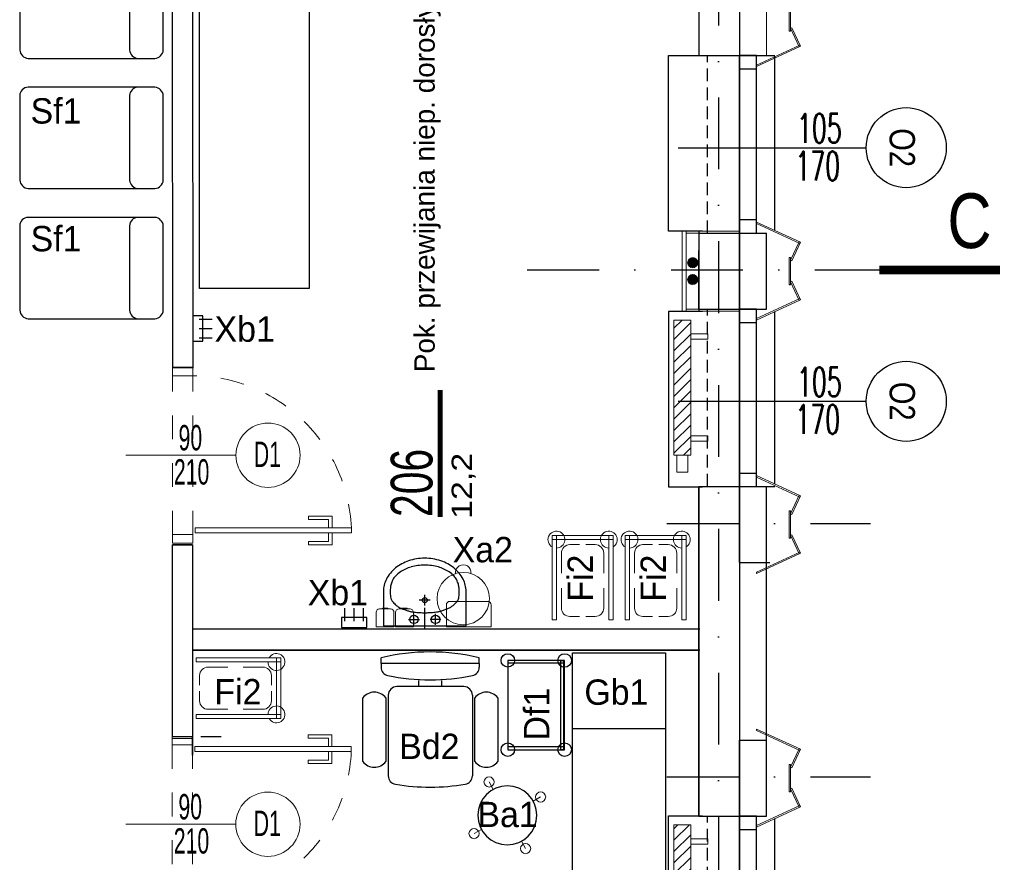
# Model space of a CAD drawing. Header units: millimetres. Extents: x 14495 to 271441, y -21035 to 2232.
# Tile 181 of 227: x 87636 to 88219, y -3085 to -2586. Entities that reach past the tile are written whole.
import ezdxf
from ezdxf.enums import TextEntityAlignment as Align

# ---------------------------------------------------------------- set-up
doc = ezdxf.new("R2010")
doc.units = ezdxf.units.MM
for name, pattern in [('DASHDOT', [1, 0.5, -0.25, 0, -0.25]), ('DASHED', [28.222222, 14.111111, -14.111111]), ('HIDDENX2', [0.75, 0.5, -0.25])]:
    doc.linetypes.add(name, pattern=pattern)
for name, color, linetype in [('-- TECH  SYMBOLE', 1, 'Continuous'), ('-- TECH SYMBOLE NOWE', 1, 'Continuous'), ('-- TECH WYPOSAŻENIE', 2, 'Continuous'), ('_1_cienkie', 251, 'Continuous'), ('_A_widok', 1, 'Continuous'), ('_urządzenia_sanit', 1, 'Continuous'), ('a-bloki-drzwi', 52, 'Continuous'), ('a-cienka', 8, 'Continuous'), ('A-POW-NR', 1, 'Continuous'), ('A_bloki-drzwi', 1, 'Continuous'), ('A_BLOKI_KÓŁKO', 1, 'Continuous'), ('A_BLOKI_OPIS', 1, 'Continuous'), ('A_grzejniki', 34, 'Continuous'), ('A_L przerywana', 251, 'HIDDENX2'), ('A_L_CIENSZA', 9, 'Continuous'), ('A_Lwidok', 1, 'Continuous'), ('A_okładzina HPL', 37, 'Continuous'), ('A_OSIE', 252, 'DASHDOT'), ('A_PROJEKTOWANE', 3, 'Continuous'), ('A_SC_DZIAlOWE', 4, 'Continuous'), ('sciany projektowane', 3, 'Continuous'), ('TECH Sprzęt', 1, 'Continuous')]:
    doc.layers.add(name, color=color, linetype=linetype)
for name, color, linetype, lineweight in [('0-c.o.-grzejniki', 34, 'Continuous', 9), ('03', 2, 'Continuous', 13), ('A_L_CIENKA', 251, 'Continuous', 5), ('A_obudowy G-K', 31, 'Continuous', 0), ('A_Stolarka_drzwi', 1, 'Continuous', 9), ('M_drzwi', 1, 'Continuous', 5), ('SAN_Przewody powrotne CO na rzucie', 180, 'Continuous', 40), ('SAN_Przewody zasilające CO na rzucie', 20, 'Continuous', 40), ('TECH Wyp-meble nowe', 1, 'Continuous', 30)]:
    doc.layers.add(name, color=color, linetype=linetype, lineweight=lineweight)
doc.layers.add('A-POW', color=2, linetype='Continuous', plot=False)
doc.styles.add('arial-tab', font='arial.ttf')
doc.styles.add('ARIAL1_2', font='arial.ttf', dxfattribs={"width": 1.2})
doc.styles.add('arialce', font='ARIALN.TTF')
doc.styles.add('cent', font='swissel.ttf')
doc.styles.add('cg', font='GOTHIC.TTF')
doc.styles.add('ROMANS', font='romans', dxfattribs={"width": 0.6})
doc.styles.add('switz721ltexbt', font='swissel.ttf')

# ---------------------------------------------------------------- blocks, each defined once
blk = doc.blocks.new('OSS2')
at = {"linetype": 'Continuous', "const_width": 5}
blk.add_lwpolyline([(-71.57, 0), (0, 0)], dxfattribs=at)
at = {"style": 'cent'}
blk.add_attdef('01', (-80.01, 12.93), '', height=32.4, dxfattribs=at)
blk = doc.blocks.new('DRZWI Z OSCIEZNICA NIEOKALAJACA 90')
at = {"linetype": 'DASHED'}
for p, q in [((-12, 5), (-12, 99)), ((0, 5), (0, 99))]:
    blk.add_line(p, q, dxfattribs=at)
at = {"ltscale": 0.05}
blk.add_line((-39.5, 52), (25.59, 52), dxfattribs=at)
for points in [[(-12, 99), (-12, 104), (0, 104), (0, 99)], [(93.91, 9.01), (1.43, 9.01), (1.43, 6.01), (93.91, 6.01)], [(-12, 0), (-12, 5), (0, 5), (0, 0)]]:
    blk.add_lwpolyline(points, close=True)
for points in [[(82.48, 9.01), (82.48, 16.01), (68.48, 16.01), (68.48, 14.01), (80.48, 14.01), (80.48, 9.01)], [(82.48, 6.01), (82.48, -0.99), (68.48, -0.99), (68.48, 1.01), (80.48, 1.01), (80.48, 6.01)]]:
    blk.add_lwpolyline(points)
at = {"linetype": 'DASHED'}
blk.add_arc((0, 5), 94, 2.44751, 90, dxfattribs=at)
blk = doc.blocks.new('fghsdx')
at = {"lineweight": 0}
for p, q in [((-37.08, -19.4), (-25.08, 6.6)), ((-36.19, -19.4), (-24.35, 6.26)), ((-14.42, 0.8), (-25.41, 5.87)), ((-14.08, 1.53), (-25.08, 6.6)), ((-2.07, 1.53), (8.92, 6.6)), ((-1.73, 0.8), (9.26, 5.87)), ((20.04, -19.4), (8.2, 6.26)), ((20.92, -19.4), (8.92, 6.6)), ((-16.15, 0.8), (0, 0.8)), ((-16.15, 0.8), (-16.15, 0)), ((-16.15, 0), (0, 0)), ((-14.42, 0.8), (-14.08, 1.53)), ((-1.73, 0.8), (-2.07, 1.53)), ((0, 0.8), (0, 0)), ((-37.08, -19.4), (-36.19, -19.4)), ((20.92, -19.4), (20.04, -19.4))]:
    blk.add_line(p, q, dxfattribs=at)
blk = doc.blocks.new('HJTS')
at = {"color": 8}
blk.add_line((0, 0), (0, 111.34), dxfattribs=at)
at = {"layer": 'A_BLOKI_KÓŁKO', "ltscale": 0.04}
blk.add_circle((0, 135.04), 23.7, dxfattribs=at)
at = {"layer": 'A_BLOKI_OPIS', "style": 'ROMANS'}
for tag, height, width, p in [('O', 20.59, 0.5, (-0.05, 135.67)), ('100', 17.16, 0.6, (-11.49, 86.54)), ('200', 17.16, 0.6, (10.76, 86.54))]:
    blk.add_attdef(tag, text='', height=height, rotation=90, dxfattribs=dict(at, width=width)).set_placement(p, align=Align.MIDDLE)
blk = doc.blocks.new('SSCVCFDSS')
blk.add_line((0, 50.02), (0, 0))
blk.add_circle((0, -19), 19)
at = {"style": 'ROMANS', "text_generation_flag": 4, "width": 0.6}
blk.add_attdef('FD1-8', text='', height=13, rotation=270, dxfattribs=at).set_placement((6.15, 55.19), align=Align.RIGHT)
for tag, p in [('90', (-8.71, 25.47)), ('200', (8.16, 25.47))]:
    blk.add_attdef(tag, text='', height=13, rotation=270, dxfattribs=at).set_placement(p, align=Align.MIDDLE)
blk.add_attdef('AL6C', text='', height=13, dxfattribs=at).set_placement((-0.56, -18.64), align=Align.MIDDLE)
blk = doc.blocks.new('umywalka')
at = {"layer": '_urządzenia_sanit', "color": 2, "linetype": 'Continuous'}
for p, q in [((331482.45, 871398.51), (331462.04, 871398.51)), ((331462.04, 871398.51), (331462.04, 871349.58)), ((331462.7, 871380.42), (331469.16, 871380.42)), ((331465.93, 871383.65), (331465.93, 871377.19)), ((331460.8, 871374.04), (331472.71, 871374.04)), ((331474.04, 871374.04), (331480.5, 871374.04)), ((331477.27, 871370.82), (331477.27, 871377.27)), ((331462.7, 871367.67), (331469.16, 871367.67)), ((331465.93, 871364.44), (331465.93, 871370.9)), ((331462.04, 871349.58), (331482.45, 871349.58))]:
    blk.add_line(p, q, dxfattribs=at)
for centre, radius in [((331465.93, 871380.42), 2.5), ((331477.27, 871374.04), 1.5), ((331465.93, 871367.67), 2.5)]:
    blk.add_circle(centre, radius, dxfattribs=at)
for centre, radius, start, end in [((331482.45, 871382.64), 15.87, 62.69109, 90), ((331480.31, 871378.49), 20.54, 38.73721, 62.69109), ((331485.96, 871381.56), 14.99, 141.62429, 148.38399), ((331483.43, 871383.56), 11.77, 135.44667, 141.62429), ((331486.24, 871380.79), 15.71, 130.0998, 135.44667), ((331483.15, 871384.46), 10.92, 123.1945, 130.0998), ((331479.37, 871390.23), 4.02, 111.79855, 123.1945), ((331479.17, 871390.73), 3.48, 101.20081, 111.79855), ((331482.2, 871375.47), 19.04, 96.67534, 101.20081), ((331481.63, 871380.31), 14.16, 90.00441, 96.67534), ((331481.63, 871356.57), 37.9, 85.92795, 90.00441), ((331483.49, 871382.66), 11.75, 74.20799, 85.92795), ((331482.48, 871379.1), 15.45, 63.9928, 74.20799), ((331485.42, 871385.12), 8.75, 46.19236, 63.9928), ((331478.68, 871378.1), 18.48, 33.96875, 46.19236), ((331476.95, 871375.8), 24.84, 18.38111, 38.73721), ((331513.86, 871371.05), 44.74, 159.75114, 162.37933), ((331501.13, 871375.75), 31.17, 156.60224, 159.75114), ((331481.83, 871384.1), 10.15, 148.38399, 156.60224), ((331476.09, 871376.35), 21.61, 24.78058, 33.96875), ((331475.72, 871376.18), 22.01, 15.67749, 24.78058), ((331844.52, 871337.47), 376.71, 173.26211, 173.7185), ((331473.33, 871381.32), 2.94, 168.09641, 173.26211), ((331480.91, 871379.72), 10.69, 163.96662, 168.09641), ((331540.18, 871362.69), 72.36, 162.37933, 163.96662), ((331468.42, 871374.13), 29.6, 7.7962, 15.67749), ((331471.67, 871374.04), 30.41, 0, 18.38111), ((331531.1, 871374.44), 61.22, 177.74026, 180.36982), ((331531.1, 871373.65), 61.22, 179.63018, 182.25974), ((331496.08, 871375.82), 26.18, 173.7185, 177.74026), ((331467.78, 871374.04), 30.24, 0, 7.7962), ((331467.78, 871374.04), 30.24, 352.2038, 0), ((331471.67, 871374.04), 30.41, 341.61889, 0), ((331496.08, 871372.27), 26.18, 182.25974, 186.2815), ((331844.52, 871410.62), 376.71, 186.2815, 186.73789), ((331468.42, 871373.96), 29.6, 344.32251, 352.2038), ((331473.33, 871366.77), 2.94, 186.73789, 191.90359), ((331480.91, 871368.37), 10.69, 191.90359, 196.03338), ((331540.18, 871385.4), 72.36, 196.03338, 197.62067), ((331513.86, 871377.04), 44.74, 197.62067, 200.24886), ((331501.13, 871372.34), 31.17, 200.24886, 203.39776), ((331476.09, 871371.74), 21.61, 326.03125, 335.21942), ((331475.72, 871371.91), 22.01, 335.21942, 344.32251), ((331476.95, 871372.29), 24.84, 321.26279, 341.61889), ((331481.83, 871363.99), 10.15, 203.39776, 211.61601), ((331485.96, 871366.53), 14.99, 211.61601, 218.37571), ((331483.43, 871364.53), 11.77, 218.37571, 224.55333), ((331486.24, 871367.3), 15.71, 224.55333, 229.9002), ((331485.42, 871362.97), 8.75, 296.0072, 313.80764), ((331480.31, 871369.6), 20.54, 297.30891, 321.26279), ((331478.68, 871369.99), 18.48, 313.80764, 326.03125), ((331483.15, 871363.63), 10.92, 229.9002, 236.8055), ((331479.37, 871357.86), 4.02, 236.8055, 248.20145), ((331479.17, 871357.36), 3.48, 248.20145, 258.79919), ((331482.2, 871372.62), 19.04, 258.79919, 263.32466), ((331481.63, 871367.78), 14.16, 263.32466, 269.99559), ((331481.63, 871391.52), 37.9, 269.99559, 274.07205), ((331482.45, 871365.45), 15.87, 270, 297.30891), ((331483.49, 871365.43), 11.75, 274.07205, 285.79201), ((331482.48, 871368.99), 15.45, 285.79201, 296.0072)]:
    blk.add_arc(centre, radius, start, end, dxfattribs=at)
blk = doc.blocks.new('mjkk')
at = {"layer": '0-c.o.-grzejniki'}
h = blk.add_hatch(dxfattribs=at)
h.set_pattern_fill('ANSI31', color=256, scale=1.5, angle=-90.01613, style=0)
h.set_pattern_definition([(-135.016127, (-172292.014, 132455.0023), (-3.36664804, 3.36854379), [])])
h.paths.add_polyline_path([(-9.98, -80), (-0.01, -80), (0, 0), (-9.98, 0)])
blk.add_lwpolyline([(-9.98, -80), (-9.98, 0), (0, 0), (-0.01, -80)], close=True, dxfattribs=at)
at = {"layer": '0-c.o.-grzejniki', "ltscale": 2}
for points in [[(10.03, -11.37), (10.03, -8.26), (0.02, -8.26), (0.02, -11.37)], [(10.03, -68.63), (10.03, -71.74), (0.02, -71.74), (0.02, -68.63)], [(-1.75, -80), (-1.75, -90), (-8.23, -90), (-8.23, -80)]]:
    blk.add_lwpolyline(points, close=True, dxfattribs=at)
blk = doc.blocks.new('Sf1')
at = {"layer": 'TECH Wyp-meble nowe', "color": 2, "linetype": 'Continuous', "lineweight": -3}
for points in [[(4311.7, 1799.14), (4311.7, 1799.14), (4311.7, 1724.14), (4311.7, 1724.14, 0.385282), (4316.7, 1719.14), (4366.7, 1719.14, 0.351433), (4371.7, 1724.14), (4371.7, 1724.14), (4371.7, 1799.14), (4371.7, 1799.14, 0.366784), (4366.7, 1804.14), (4316.7, 1804.14, 0.370147), (4311.7, 1799.14)], [(4311.7, 1799.14), (4311.7, 1789.14), (4311.7, 1789.14, 0.385282), (4316.7, 1784.14), (4366.7, 1784.14, 0.351433), (4371.7, 1789.14), (4371.7, 1789.14), (4371.7, 1799.14)]]:
    blk.add_lwpolyline(points, format="xyb", dxfattribs=at)
blk = doc.blocks.new('KOZETKA')
at = {"color": 1}
blk.add_line((26.88, 46.42), (26.88, -8.58), dxfattribs=at)
at = {"color": 2}
blk.add_lwpolyline([(-17.89, -8.58), (170.11, -8.58), (170.11, 46.42), (-17.89, 46.42)], close=True, dxfattribs=at)
blk = doc.blocks.new('fotel do pobrań')
at = {"layer": 'TECH Sprzęt', "color": 2, "lineweight": -3}
for p, q in [((27.22, 40.1), (64.84, 40.1)), ((6.84, 29.07), (3.42, 29.07)), ((6.84, 29.07), (9.08, 29.07)), ((25.54, 24.98), (73.33, 24.98)), ((64.84, 26.42), (27.22, 26.42)), ((20.54, 19.98), (20.54, -19.77)), ((6.84, -29.07), (3.42, -29.07)), ((6.84, -29.07), (9.08, -29.07)), ((25.54, -24.77), (73.36, -24.77)), ((27.22, -26.22), (64.84, -26.22)), ((64.84, -39.9), (27.22, -39.9))]:
    blk.add_line(p, q, dxfattribs=at)
at = {"layer": 'TECH Sprzęt', "color": 1, "lineweight": -3}
for p, q in [((6.84, 29.07), (6.84, -29.07)), ((20.54, 6.84), (16.9, 6.84)), ((16.98, -6.84), (20.54, -6.84))]:
    blk.add_line(p, q, dxfattribs=at)
at = {"layer": 'TECH Sprzęt', "color": 2, "lineweight": -3}
for centre, radius, start, end in [((32.35, 33.26), 8.55, 126.8699, 233.1301), ((59.71, 33.26), 8.55, 306.8699, 53.1301), ((125.26, 0), 125.26, 166.5803, 193.4197), ((9.08, 24.07), 5, 11.54596, 90), ((-108.74, 0), 125.26, 348.45404, 11.54596), ((25.54, 19.98), 5, 90, 180), ((73.33, 19.98), 5, 9.56355, 90), ((-45.26, 0), 125.26, 350.53633, 9.56355), ((25.54, -19.77), 5, 180, 270), ((73.36, -19.77), 5, 270, 350.53633), ((9.08, -24.07), 5, 270, 348.45404), ((32.35, -33.06), 8.55, 126.8699, 233.1301), ((59.71, -33.06), 8.55, 306.8699, 53.1301)]:
    blk.add_arc(centre, radius, start, end, dxfattribs=at)
blk = doc.blocks.new('TABORET_obrotowy')
at = {"color": 1, "lineweight": 13}
for p, q in [((-15.91, 15.91), (-12.37, 12.37)), ((12.37, 12.37), (15.91, 15.91)), ((-15.91, -15.91), (-12.37, -12.37)), ((12.37, -12.37), (15.91, -15.91))]:
    blk.add_line(p, q, dxfattribs=at)
for centre in [(-15.91, 15.91), (15.91, 15.91), (-15.91, -15.91), (15.91, -15.91)]:
    blk.add_circle(centre, 3, dxfattribs=at)
at = {"color": 1}
blk.add_circle((0, 0), 17.5, dxfattribs=at)
blk = doc.blocks.new('wózek pod aparat.')
at = {"layer": '-- TECH WYPOSAŻENIE', "color": 1}
for p, q in [((-24.8, 0), (-24.8, 33.6)), ((24.8, 0), (24.8, 33.6))]:
    blk.add_line(p, q, dxfattribs=at)
for points in [[(-26.4, 33.6), (-26.4, 0), (26.4, 0), (26.4, 33.6)], [(-26.4, 0.62), (-26.4, 2.22), (26.4, 2.22), (26.4, 0.62)]]:
    blk.add_lwpolyline(points, close=True, dxfattribs=at)
for centre in [(-26.4, 33.6), (26.4, 33.6), (-26.4, 0), (26.4, 0)]:
    blk.add_circle(centre, 4, dxfattribs=at)
blk = doc.blocks.new('stelaż_do_worków-1')
at = {"color": 1, "lineweight": 0}
for points in [[(0, 15.5), (0, 18), (-50, 18), (-50, 15.5)], [(0, 18), (-2.5, 18), (-2.5, -18), (0, -18)], [(0, -18), (0, -15.5), (-50, -15.5), (-50, -18)]]:
    blk.add_lwpolyline(points, close=True, dxfattribs=at)
at = {"color": 251, "linetype": 'Continuous', "lineweight": 13, "ltscale": 0.5}
for points in [[(-31.2, 12.5), (-43, 12.5, 0.414214), (-48, 7.5), (-48, 1.85)], [(-22.3, 12.5), (-10.5, 12.5, -0.414214), (-5.5, 7.5), (-5.5, 1.85)], [(-48, -1.85), (-48, -7.5, 0.414214), (-43, -12.5), (-31.2, -12.5)], [(-5.5, -1.85), (-5.5, -7.5, -0.414214), (-10.5, -12.5), (-22.3, -12.5)]]:
    blk.add_lwpolyline(points, format="xyb", dxfattribs=at)
at = {"color": 1, "lineweight": 15}
for centre, start, end in [((-2.5, 15.5), 180, 150), ((-2.5, -15.5), 210, 180)]:
    blk.add_arc(centre, 5, start, end, dxfattribs=at)
blk = doc.blocks.new('wieszak krótki')
at = {"color": 2, "linetype": 'Continuous'}
for p, q in [((-1.58, 19.5), (-9.16, 19.5)), ((-1.58, 14), (-9.16, 14)), ((-1.58, 8.5), (-9.16, 8.5))]:
    blk.add_line(p, q, dxfattribs=at)
blk.add_lwpolyline([(-3.68, 6.5), (-3.68, 21.5), (2.21, 21.5), (2.21, 6.5)], close=True, dxfattribs=at)
blk = doc.blocks.new('POW')
at = {"const_width": 5}
blk.add_lwpolyline([(125.32, 0), (0, 0)], dxfattribs=at)
at = {"style": 'switz721ltexbt'}
blk.add_attdef('001', (-1.78, 12.35), '', height=41.18, dxfattribs=at)

msp = doc.modelspace()

# ---------------------------------------------------------------- hatches: boundary and pattern name
at = {"layer": 'SAN_Przewody powrotne CO na rzucie', "lineweight": 13}
msp.add_hatch(color=256, dxfattribs=at).paths.add_polyline_path([(88034.67, -2726.69, 1), (88034.67, -2732.69, 1)])
at = {"layer": 'SAN_Przewody zasilające CO na rzucie', "lineweight": 13}
msp.add_hatch(color=256, dxfattribs=at).paths.add_polyline_path([(88034.67, -2736.69, 1), (88034.67, -2742.69, 1)])

# ---------------------------------------------------------------- linework, layer by layer
at = {"layer": '-- TECH WYPOSAŻENIE', "color": 2}
msp.add_lwpolyline([(87742.6, -2545.25), (87807.6, -2545.25), (87807.6, -2745.25), (87742.6, -2745.25)], close=True, dxfattribs=at)
at = {"layer": '03', "color": 1}
for points in [[(87890.78, -2930.37), (87913.28, -2930.38, -0.414214), (87915.28, -2932.38), (87915.27, -2945.38), (87888.77, -2945.36), (87888.78, -2932.36, -0.414214)], [(87849.23, -2934.84), (87855.73, -2934.84, -0.414214), (87857.73, -2936.84), (87857.73, -2945.34), (87847.23, -2945.34), (87847.23, -2936.84, -0.414214)], [(87860.74, -2934.85), (87867.24, -2934.85, -0.414214), (87869.24, -2936.85), (87869.24, -2945.35), (87858.74, -2945.34), (87858.74, -2936.84, -0.414214)]]:
    msp.add_lwpolyline(points, format="xyb", close=True, dxfattribs=at)
for points in [[(87850.93, -2934.84), (87854.03, -2934.84), (87854.04, -2934.29), (87850.93, -2934.29)], [(87862.44, -2934.85), (87865.54, -2934.85), (87865.54, -2934.3), (87862.44, -2934.3)]]:
    msp.add_lwpolyline(points, close=True, dxfattribs=at)
msp.add_circle((87898.74, -2928.73), 15.5, dxfattribs=at)
msp.add_arc((87898.75, -2913.23), 4.56, 351.51236, 188.4188, dxfattribs=at)
at = {"layer": '_1_cienkie'}
for p, q in [((87739.04, -2791.89), (87726.61, -2791.89)), ((87726.61, -2791.89), (87739.04, -2791.89)), ((88057.29, -2862.4), (88077.29, -2862.4)), ((88062.29, -2862.47), (88077.29, -2862.4)), ((87726.93, -2896.89), (87738.54, -2896.89)), ((87743.33, -3010.26), (87755.43, -3010.26)), ((88062.29, -3057.4), (88078.29, -3057.4))]:
    msp.add_line(p, q, dxfattribs=at)
at = {"layer": '_A_widok'}
for p, q in [((88038.29, -3012.47), (88038.29, -2907.4)), ((88078.29, -3012.4), (88078.29, -2907.4)), ((88078.29, -3012.4), (88078.29, -2907.4))]:
    msp.add_line(p, q, dxfattribs=at)
at = {"layer": 'a-cienka'}
for p, q in [((88062.29, -2607.4), (88083.29, -2607.4)), ((88062.29, -2712.47), (88078.29, -2712.47)), ((88078.29, -2757.4), (88078.29, -2712.4)), ((88062.29, -2757.4), (88078.29, -2757.4)), ((88062.29, -2862.47), (88083.29, -2862.47)), ((88078.29, -2907.4), (88078.29, -2862.4)), ((88062.29, -2907.4), (88080.29, -2907.4)), ((88062.29, -3012.47), (88078.29, -3012.47)), ((88078.29, -3057.4), (88078.29, -3012.4)), ((88078.29, -3057.4), (88078.29, -3012.4)), ((88062.29, -3057.4), (88078.29, -3057.4))]:
    msp.add_line(p, q, dxfattribs=at)
at = {"layer": 'A_bloki-drzwi'}
for p, q in [((88062.29, -2712.47), (88062.29, -2607.47)), ((88072.29, -2712.47), (88072.29, -2607.47)), ((88062.29, -2862.47), (88062.29, -2757.47)), ((88072.29, -2862.47), (88072.29, -2757.47)), ((88062.29, -3162.47), (88062.29, -3057.47)), ((88072.29, -3162.47), (88072.29, -3057.47))]:
    msp.add_line(p, q, dxfattribs=at)
for points in [[(88072.29, -2615.27), (88072.29, -2607.4), (88062.29, -2607.4), (88062.29, -2615.27)], [(88072.29, -2712.47), (88072.29, -2704.61), (88062.29, -2704.61), (88062.29, -2712.47)], [(88072.29, -2765.27), (88072.29, -2757.4), (88062.29, -2757.4), (88062.29, -2765.27)], [(88072.29, -2862.47), (88072.29, -2854.61), (88062.29, -2854.61), (88062.29, -2862.47)], [(88072.29, -3065.27), (88072.29, -3057.4), (88062.29, -3057.4), (88062.29, -3065.27)], [(88072.29, -3065.34), (88072.29, -3057.47), (88062.29, -3057.47), (88062.29, -3065.34)]]:
    msp.add_lwpolyline(points, close=True, dxfattribs=at)
at = {"layer": 'A_L przerywana', "ltscale": 15}
for p, q in [((88043.29, -2712.47), (88043.29, -2607.4)), ((88043.29, -2862.47), (88043.29, -2757.4)), ((88043.29, -3162.47), (88043.29, -3057.4))]:
    msp.add_line(p, q, dxfattribs=at)
at = {"layer": 'A_L_CIENKA'}
for p, q in [((88078.29, -2607.4), (88078.29, -2036.76)), ((88078.29, -2757.4), (88078.29, -2712.47)), ((88038.29, -2758.76), (88038.29, -2757.4)), ((88078.29, -3057.4), (88078.29, -2862.47))]:
    msp.add_line(p, q, dxfattribs=at)
at = {"layer": 'A_L_CIENSZA', "linetype": 'DASHDOT', "ltscale": 85}
for p, q in [((88019.2, -2884.26), (88139.88, -2884.26)), ((88019.2, -3034.18), (88139.88, -3034.18))]:
    msp.add_line(p, q, dxfattribs=at)
at = {"layer": 'A_Lwidok'}
for points in [[(88040.29, -2711.21), (88020.29, -2711.21), (88020.29, -2607.4), (88040.29, -2607.4)], [(88040.29, -2758.76), (88020.29, -2758.76), (88020.29, -2862.56), (88040.29, -2862.56)], [(88040.29, -3161.12), (88020.29, -3161.12), (88020.29, -3057.32), (88040.29, -3057.32)]]:
    msp.add_lwpolyline(points, dxfattribs=at)
at = {"layer": 'A_obudowy G-K', "lineweight": 5}
for p, q in [((88028.3, -2711.21), (88062.29, -2711.21)), ((88038.29, -2712.47), (88030.79, -2712.47)), ((88028.3, -2758.71), (88062.29, -2758.71)), ((88038.29, -2757.47), (88030.79, -2757.47))]:
    msp.add_line(p, q, dxfattribs=at)
for points in [[(88028.3, -2758.71), (88028.3, -2711.21)], [(88030.79, -2758.71), (88030.79, -2711.21)]]:
    msp.add_lwpolyline(points, dxfattribs=at)
at = {"layer": 'A_okładzina HPL', "lineweight": 30}
for p, q in [((88083.29, -2710.98), (88083.29, -2607.94)), ((88083.29, -2860.98), (88083.29, -2758.83)), ((88083.29, -3160.98), (88083.29, -3058.83))]:
    msp.add_line(p, q, dxfattribs=at)
at = {"layer": 'A_OSIE', "ltscale": 85}
for p, q in [((88049.79, -1440.81), (88049.79, -4124.68)), ((87936.65, -2734.26), (88186.25, -2734.26))]:
    msp.add_line(p, q, dxfattribs=at)
at = {"layer": 'A_PROJEKTOWANE'}
for p, q in [((88062.29, -2052.26), (88062.29, -3795.76)), ((88038.29, -2076.76), (88038.29, -2607.4)), ((88038.29, -2607.4), (88063.29, -2607.4)), ((88038.29, -2607.4), (88063.29, -2607.4)), ((88038.29, -2607.4), (88062.29, -2607.4)), ((88038.29, -2607.4), (88062.29, -2607.4)), ((88038.29, -2711.21), (88038.29, -2758.76)), ((88038.29, -2712.47), (88063.29, -2712.47)), ((88038.29, -2712.47), (88038.29, -2722.76)), ((88038.29, -2712.47), (88062.29, -2712.47)), ((88038.29, -2712.47), (88038.29, -2722.76)), ((88062.29, -2757.4), (88062.29, -2712.47)), ((88062.29, -2757.4), (88062.29, -2712.47)), ((88038.29, -2757.4), (88038.29, -2722.76)), ((88038.29, -2757.4), (88038.29, -2734.26)), ((88038.29, -2757.4), (88063.29, -2757.4)), ((88038.29, -2757.4), (88063.29, -2757.4)), ((88038.29, -2757.4), (88062.29, -2757.4)), ((88038.29, -2757.4), (88062.29, -2757.4)), ((88038.29, -2862.47), (88063.29, -2862.47)), ((88038.29, -2907.4), (88038.29, -2862.47)), ((88038.29, -2862.47), (88063.29, -2862.47)), ((88038.29, -2907.4), (88038.29, -2862.47)), ((88038.29, -2862.56), (88038.29, -3057.32)), ((88062.29, -2907.4), (88062.29, -2862.4)), ((88062.29, -2907.4), (88062.29, -2862.4)), ((88038.29, -3012.47), (88038.29, -2907.4)), ((88038.29, -3022.26), (88038.29, -3012.47)), ((88038.29, -3022.26), (88038.29, -3012.47)), ((88062.29, -3057.4), (88062.29, -3012.47)), ((88062.29, -3057.4), (88062.29, -3012.47)), ((88038.29, -3057.4), (88038.29, -3022.26)), ((88038.29, -3057.4), (88038.29, -3046.26)), ((88038.29, -3057.4), (88063.29, -3057.4)), ((88038.29, -3057.4), (88062.29, -3057.4)), ((88049.29, -3057.4), (88063.29, -3057.4)), ((88049.29, -3057.4), (88062.29, -3057.4))]:
    msp.add_line(p, q, dxfattribs=at)
for points in [[(88038.29, -2712.4), (88038.29, -2757.4)], [(88038.29, -3012.4), (88038.29, -3057.4)]]:
    msp.add_lwpolyline(points, dxfattribs=at)
at = {"layer": 'A_SC_DZIAlOWE'}
for p, q in [((87726.52, -2540.76), (87726.61, -2791.89)), ((87738.52, -2540.76), (87738.61, -2791.89)), ((87726.61, -2791.89), (87739.04, -2791.89)), ((87726.61, -2791.89), (87738.93, -2791.89)), ((87726.54, -2896.89), (87738.54, -2896.89)), ((87726.54, -2896.89), (87726.54, -3010.26)), ((87738.54, -2896.89), (87726.93, -2896.89)), ((87727.04, -2896.89), (87738.54, -2896.89)), ((87738.54, -2896.89), (87738.54, -3021.42)), ((88038.79, -2946.76), (87738.54, -2946.76)), ((88038.79, -2959.26), (87738.54, -2959.26)), ((87738.54, -2959.26), (88038.29, -2959.26)), ((87738.54, -2959.26), (88038.29, -2959.26)), ((87726.43, -3011.26), (87738.43, -3011.26)), ((87726.43, -3011.26), (87738.43, -3011.26)), ((87726.54, -3008.42), (87726.54, -3010.26)), ((87726.54, -3008.42), (87726.54, -3010.26)), ((87738.54, -3021.42), (87738.54, -3010.26))]:
    msp.add_line(p, q, dxfattribs=at)
at = {"layer": 'SAN_Przewody powrotne CO na rzucie', "lineweight": 13}
msp.add_circle((88034.56, -2729.99), 3, dxfattribs=at)
msp.add_circle((88034.56, -2729.99), 3, dxfattribs=at)
at = {"layer": 'SAN_Przewody zasilające CO na rzucie', "lineweight": 13}
msp.add_circle((88034.56, -2739.99), 3, dxfattribs=at)
msp.add_circle((88034.56, -2739.99), 3, dxfattribs=at)

# ---------------------------------------------------------------- block references
at = {"layer": '-- TECH  SYMBOLE', "color": 1, "xscale": -1, "rotation": 73.78603856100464}
msp.add_blockref('TABORET_obrotowy', (87924.85, -3056.96), dxfattribs=at)
at = {"layer": '-- TECH WYPOSAŻENIE', "xscale": -1}
for p, rotation in [((87740.89, -2782.94), 0.009501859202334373), ((87848.12, -2943.59), 89.96554095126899)]:
    msp.add_blockref('wieszak krótki', p, dxfattribs=dict(at, rotation=rotation))
at = {"layer": '-- TECH WYPOSAŻENIE', "color": 2, "xscale": -1, "rotation": 89.99999999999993}
msp.add_blockref('KOZETKA', (88009.87, -2978.67), dxfattribs=at)
at = {"layer": '_urządzenia_sanit', "rotation": 90.01145840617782}
msp.add_blockref('umywalka', (959316.27, -334232.67), dxfattribs=at)
msp.add_blockref('umywalka', (959316.27, -334232.67), dxfattribs=at)
at = {"layer": 'a-bloki-drzwi'}
ref = msp.add_blockref('HJTS', (88025.93, -2661.91), dxfattribs=dict(at, rotation=269.9999999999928))
ref.add_attrib('O', 'O2', dxfattribs={"layer": 'A_BLOKI_OPIS', "extrusion": (0, 0, -1), "height": 15, "rotation": 90, "style": 'arialce', "text_generation_flag": 2}).set_placement((-88158.65, -2661.86), align=Align.MIDDLE)
ref.add_attrib('100', '105', dxfattribs={"layer": 'A_BLOKI_OPIS', "extrusion": (0, 0, -1), "height": 17.16, "rotation": 180, "style": 'ROMANS', "text_generation_flag": 4, "width": 0.6}).set_placement((-88109.53, -2650.41), align=Align.MIDDLE)
ref.add_attrib('200', '170', dxfattribs={"layer": 'A_BLOKI_OPIS', "extrusion": (0, 0, -1), "height": 17.16, "rotation": 180, "style": 'ROMANS', "text_generation_flag": 4, "width": 0.6}).set_placement((-88108.55, -2672.67), align=Align.MIDDLE)
ref = msp.add_blockref('HJTS', (88025.93, -2811.98), dxfattribs=dict(at, rotation=269.9999999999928))
ref.add_attrib('O', 'O2', dxfattribs={"layer": 'A_BLOKI_OPIS', "extrusion": (0, 0, -1), "height": 15, "rotation": 90, "style": 'arialce', "text_generation_flag": 2}).set_placement((-88158.65, -2811.93), align=Align.MIDDLE)
ref.add_attrib('100', '105', dxfattribs={"layer": 'A_BLOKI_OPIS', "extrusion": (0, 0, -1), "height": 17.16, "rotation": 180, "style": 'ROMANS', "text_generation_flag": 4, "width": 0.6}).set_placement((-88109.53, -2800.49), align=Align.MIDDLE)
ref.add_attrib('200', '170', dxfattribs={"layer": 'A_BLOKI_OPIS', "extrusion": (0, 0, -1), "height": 17.16, "rotation": 180, "style": 'ROMANS', "text_generation_flag": 4, "width": 0.6}).set_placement((-88108.55, -2822.74), align=Align.MIDDLE)
at = {"layer": 'A-POW-NR'}
ref = msp.add_blockref('POW', (87885.05, -2880.43), dxfattribs=dict(at, xscale=0.6, yscale=0.6, zscale=0.6, rotation=90))
ref.add_attrib('88,88', '12,2', dxfattribs={"layer": 'A-POW', "height": 12, "rotation": 90, "style": 'ARIAL1_2', "width": 1.2}).set_placement((87903.9, -2842.46), align=Align.RIGHT)
ref.add_attrib('POKOJ', 'Pok. przewijania niep. dorosłych ', (87881.84, -2794.75), dxfattribs={"layer": 'A-POW', "height": 12, "rotation": 90, "style": 'arialce', "width": 1.2})
ref.add_attrib('001', '206', (87880.54, -2880.43), dxfattribs={"layer": '0', "height": 24.71, "rotation": 90, "style": 'switz721ltexbt', "width": 0.7})
at = {"layer": 'A_grzejniki', "linetype": 'Continuous', "lineweight": 13}
for p in [(88033.47, -2763.88), (88033.47, -3062.57)]:
    msp.add_blockref('mjkk', p, dxfattribs=at)
at = {"layer": 'A_okładzina HPL', "lineweight": 0, "xscale": -1, "rotation": 269.9999999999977}
for p in [(88091.69, -2576.83), (88091.69, -2726.83), (88091.69, -2876.83), (88091.69, -3026.83), (88091.69, -3026.83)]:
    msp.add_blockref('fghsdx', p, dxfattribs=at)
at = {"layer": 'A_OSIE'}
ref = msp.add_blockref('OSS2', (88144.96, -2734.26), dxfattribs=dict(at, xscale=-1))
ref.add_attrib('01', 'C', dxfattribs={"layer": '0', "height": 32.4, "style": 'cent', "width": 0.8}).set_placement((88211.47, -2721.33), align=Align.RIGHT)
at = {"layer": 'A_Stolarka_drzwi'}
msp.add_blockref('DRZWI Z OSCIEZNICA NIEOKALAJACA 90', (87738.61, -2895.89), dxfattribs=at)
at = {"layer": 'A_Stolarka_drzwi', "xscale": -1, "rotation": 180}
msp.add_blockref('DRZWI Z OSCIEZNICA NIEOKALAJACA 90', (87738.54, -3010.26), dxfattribs=at)
at = {"layer": 'M_drzwi'}
ref = msp.add_blockref('SSCVCFDSS', (87764.2, -2843.89), dxfattribs=dict(at, xscale=-1, rotation=89.99999999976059))
ref.add_attrib('90', '90', dxfattribs={"layer": '0', "height": 15, "style": 'cent', "width": 0.6}).set_placement((87737.22, -2833.51), align=Align.MIDDLE)
ref.add_attrib('200', '210', dxfattribs={"layer": '0', "height": 15, "style": 'cent', "width": 0.6}).set_placement((87737.97, -2853.73), align=Align.MIDDLE)
ref.add_attrib('AL6C', 'D1', dxfattribs={"layer": '0', "height": 15, "style": 'arial-tab', "width": 0.6}).set_placement((87782.84, -2843.34), align=Align.MIDDLE)
ref = msp.add_blockref('SSCVCFDSS', (87764.13, -3062.26), dxfattribs=dict(at, xscale=-1, rotation=89.99999999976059))
ref.add_attrib('90', '90', dxfattribs={"layer": '0', "height": 15, "style": 'cent', "width": 0.6}).set_placement((87737.15, -3051.87), align=Align.MIDDLE)
ref.add_attrib('200', '210', dxfattribs={"layer": '0', "height": 15, "style": 'cent', "width": 0.6}).set_placement((87737.9, -3072.09), align=Align.MIDDLE)
ref.add_attrib('AL6C', 'D1', dxfattribs={"layer": '0', "height": 15, "style": 'arial-tab', "width": 0.6}).set_placement((87782.77, -3061.7), align=Align.MIDDLE)
at = {"layer": 'sciany projektowane', "color": 4, "ltscale": 25, "rotation": 269.9999999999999}
msp.add_blockref('fotel do pobrań', (87879.16, -2960.29), dxfattribs=at)
at = {"layer": 'TECH Sprzęt'}
for name, p, rotation in [('stelaż_do_worków-1', (87969.41, -2891.31), 90), ('stelaż_do_worków-1', (88012.64, -2891.31), 90), ('wózek pod aparat.', (87958.75, -2991.72), 89.99675833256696)]:
    msp.add_blockref(name, p, dxfattribs=dict(at, rotation=rotation))
at = {"layer": 'TECH Sprzęt', "xscale": -1, "rotation": 180}
msp.add_blockref('stelaż_do_worków-1', (87790.7, -2981.74), dxfattribs=at)
at = {"layer": 'TECH Wyp-meble nowe', "linetype": 'Continuous', "rotation": 270}
for p in [(85917.06, 1762.58), (85917.06, 1685.58), (85917.06, 1608.57)]:
    msp.add_blockref('Sf1', p, dxfattribs=at)

# ---------------------------------------------------------------- texts
at = {"layer": '-- TECH  SYMBOLE', "color": 1, "style": 'cg'}
for s, rotation, p in [('Xb1', 359.96558, (87751.53, -2776.73)), ('Xa2', 0.03442, (87892.48, -2907.27)), ('Fi2', 90, (87975.48, -2930.58)), ('Fi2', 90, (88018.7, -2930.58)), ('Xb1', 359.96558, (87806.72, -2932.65)), ('Df1', 89.99676, (87949.67, -3012.7))]:
    msp.add_text(s, height=15, rotation=rotation, dxfattribs=at).set_placement(p)
for s, p in [('Fi2', (87751.43, -2991.34)), ('Gb1', (87970.44, -2991.58)), ('Bd2', (87860.84, -3023.66)), ('Ba1', (87907.15, -3063.96))]:
    msp.add_text(s, height=15, dxfattribs=at).set_placement(p)
at = {"layer": '-- TECH SYMBOLE NOWE', "color": 1, "style": 'cg'}
for p in [(87642.64, -2647.63), (87642.64, -2723.23)]:
    msp.add_text('Sf1', height=15, dxfattribs=at).set_placement(p)

doc.saveas('drawing.dxf')
